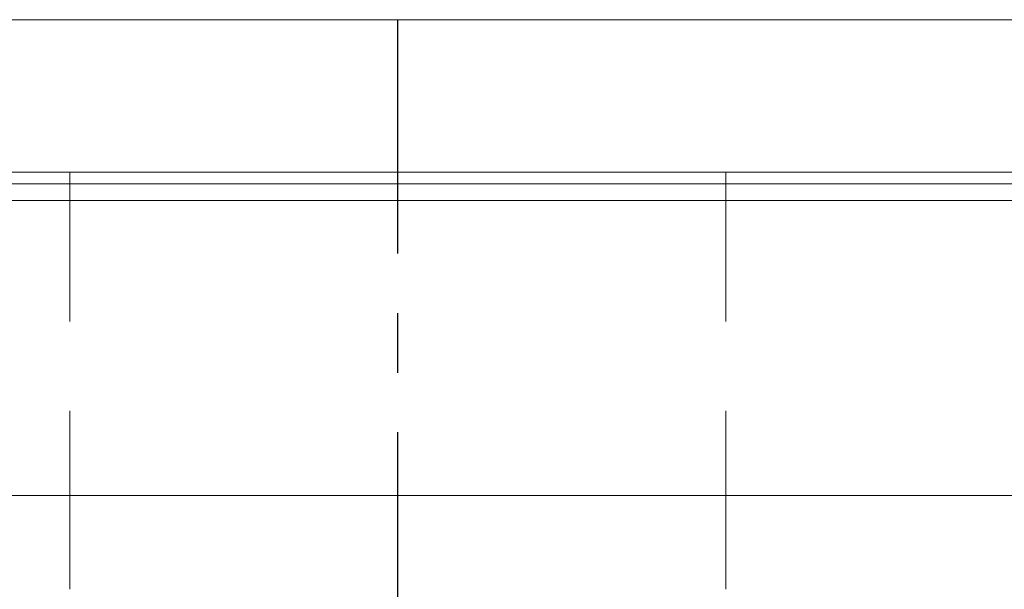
# Model space of a CAD drawing. Header units: millimetres. Extents: x 782 to 1252, y 158 to 339.
# Tile 5 of 55: x 1099 to 1120, y 189 to 201. Entities that reach past the tile are written whole.
import ezdxf

# ---------------------------------------------------------------- set-up
doc = ezdxf.new("R2010")
doc.units = ezdxf.units.MM
for name, pattern in [('CENTER', [10.16, 6.35, -1.27, 1.27, -1.27]), ('DASHED', [0.75, 0.5, -0.25]), ('HIDDEN', [1.905, 1.27, -0.635])]:
    doc.linetypes.add(name, pattern=pattern)
for name, color, linetype in [('CL', 1, 'CENTER'), ('HID', 2, 'DASHED'), ('OUT', 3, 'Continuous')]:
    doc.layers.add(name, color=color, linetype=linetype)

msp = doc.modelspace()

# ---------------------------------------------------------------- linework, layer by layer
at = {"layer": 'CL', "color": 0}
msp.add_line((1107.134, 185.662), (1107.134, 200.812), dxfattribs=at)
at = {"layer": 'HID', "color": 0, "linetype": 'HIDDEN', "lineweight": 0, "ltscale": 3}
for p, q in [((1100.134, 188.662), (1100.134, 197.562)), ((1114.134, 188.662), (1114.134, 197.562))]:
    msp.add_line(p, q, dxfattribs=at)
at = {"layer": 'OUT', "color": 0, "linetype": 'Continuous', "lineweight": 15}
for p, q in [((1188.134, 200.812), (1097.634, 200.812)), ((1188.134, 197.562), (1097.634, 197.562)), ((1035.875, 197.308), (1242.134, 197.308)), ((1036.096, 196.955), (1242.134, 196.955)), ((1037.737, 190.662), (1242.134, 190.662))]:
    msp.add_line(p, q, dxfattribs=at)

doc.saveas('drawing.dxf')
